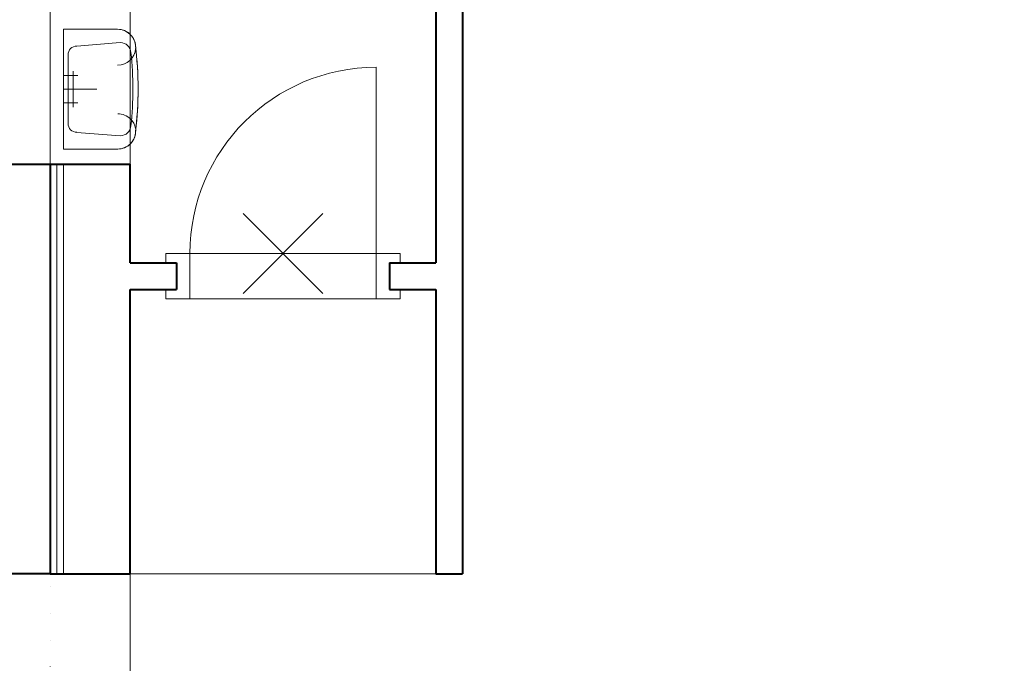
# Model space of a CAD drawing. Header units: metres. Extents: x -115250 to 1551995, y -140807 to 374743.
# Tile 82 of 205: x 109612 to 113313, y 75453 to 77873. Entities that reach past the tile are written whole.
import ezdxf

# ---------------------------------------------------------------- set-up
doc = ezdxf.new("R2010")
doc.units = ezdxf.units.M
doc.header["$LTSCALE"] = 100
doc.header["$PDMODE"] = 3
doc.header["$PDSIZE"] = 150
for name, pattern in [('0103aDVOJČERCHOVANÁ', [6.2, 3, -1, 0.1, -1, 0.1, -1]), ('DOT', [1, 0, -1, 0]), ('{ Wide Dash }', [12, 4, -2, 4, -2])]:
    doc.linetypes.add(name, pattern=pattern)
for name, color, linetype, lineweight in [('010-pomocna', 30, 'Continuous', 15), ('910-dvere', 7, 'Continuous', 15), ('910-tenka', 4, 'Continuous', 15), ('910-tlusta', 6, 'Continuous', 40), ('910-zarizovak', 8, 'Continuous', 15), ('bourani', 7, 'Continuous', 9)]:
    doc.layers.add(name, color=color, linetype=linetype, lineweight=lineweight)
doc.layers.add('910-srafa', color=8, linetype='Continuous', lineweight=9, transparency=0.5)

msp = doc.modelspace()

# ---------------------------------------------------------------- linework, layer by layer
at = {"layer": '010-pomocna', "color": 0, "linetype": '{ Wide Dash }', "flags": 128}
for points in [[(116926.7, 73944.3), (116926.7, 74409.3, 0.414216), (111276.5, 80059.5), (109626.7, 80059.5)], [(116826.7, 73944.3), (116826.7, 74409.3, 0.414216), (111276.5, 79959.5), (109626.7, 79959.5)]]:
    msp.add_lwpolyline(points, format="xyb", dxfattribs=at)
at = {"layer": '910-dvere', "color": 0, "linetype": 'Continuous'}
for p, q in [((109726.7, 77909.3), (109726.7, 77329.3)), ((110026.7, 77329.3), (110026.7, 77909.3)), ((110951.6, 76994), (110951.6, 77694)), ((109751.7, 75789.3), (109751.7, 77329.3)), ((109776.7, 75789.3), (109776.7, 77329.3)), ((110161.6, 76994), (110251.6, 76994)), ((110161.6, 76959), (110161.6, 76994)), ((110251.6, 76994), (110251.6, 76824)), ((110251.6, 76994), (110951.6, 76994)), ((110951.6, 76994), (110951.6, 76824)), ((110951.6, 76994), (111041.6, 76994)), ((111041.6, 76994), (111041.6, 76959)), ((110161.6, 76859), (110161.6, 76824)), ((111041.6, 76824), (111041.6, 76859)), ((110161.6, 76824), (110251.6, 76824)), ((110251.6, 76824), (110951.6, 76824)), ((110951.6, 76824), (111041.6, 76824)), ((110026.7, 74439.3), (110026.7, 75789.3))]:
    msp.add_line(p, q, dxfattribs=at)
msp.add_arc((110951.6, 76994), 700, 90, 180, dxfattribs=at)
msp.add_point((110601.6, 76994), dxfattribs=at)
at = {"layer": '910-srafa'}
msp.add_line((111176.5, 75789.3), (110026.7, 75789.3), dxfattribs=at)
at = {"layer": '910-tenka', "color": 0, "linetype": '0103aDVOJČERCHOVANÁ', "flags": 128}
msp.add_lwpolyline([(117006.2, 74490.3, 0.410375), (111284.8, 80139.5), (109626.7, 80139.5)], format="xyb", dxfattribs=at)
at = {"layer": '910-tlusta'}
for p, q in [((111176.5, 79659), (111176.5, 76959)), ((111276.5, 79659), (111276.5, 76859)), ((109326.7, 77329.3), (109726.7, 77329.3)), ((109726.7, 77329.3), (110026.7, 77329.3)), ((109726.7, 77329.3), (109726.7, 75789.3)), ((110026.7, 76959), (110026.7, 77329.3)), ((110026.7, 76959), (110201.6, 76959)), ((110201.6, 76959), (110201.6, 76859)), ((111001.6, 76959), (111176.5, 76959)), ((111001.6, 76959), (111001.6, 76859)), ((110026.7, 76859), (110201.6, 76859)), ((110026.7, 75789.3), (110026.7, 76859)), ((111001.6, 76859), (111176.5, 76859)), ((111176.5, 76859), (111176.5, 75789.3)), ((111276.5, 76859), (111276.5, 75789.3)), ((109726.7, 75789.3), (109326.7, 75789.3)), ((109726.7, 75789.3), (110026.7, 75789.3)), ((111176.5, 75789.3), (111276.5, 75789.3))]:
    msp.add_line(p, q, dxfattribs=at)
at = {"layer": '910-zarizovak'}
for p, q in [((109776.7, 77386.8), (109776.7, 77836.8)), ((109776.7, 77836.8), (109980, 77836.8)), ((109776.7, 77386.8), (109776.7, 77836.8)), ((109776.7, 77386.8), (109776.7, 77836.8)), ((109776.7, 77836.8), (109980, 77836.8)), ((109776.7, 77836.8), (109980, 77836.8)), ((109826.7, 77774.1), (109990, 77786.8)), ((109793.3, 77482.9), (109793.3, 77740.7)), ((109776.7, 77663), (109830.8, 77663)), ((109812.3, 77544.6), (109812.3, 77679)), ((109776.7, 77611.8), (109901.6, 77611.8)), ((109776.7, 77560.6), (109830.8, 77560.6)), ((109826.7, 77449.5), (109990, 77436.8)), ((109980.7, 77386.8), (109776.7, 77386.8)), ((109776.7, 77386.8), (109980.5, 77386.8)), ((109980.7, 77386.8), (109776.7, 77386.8)), ((109980.7, 77386.8), (109980.7, 77386.8))]:
    msp.add_line(p, q, dxfattribs=at)
for centre, radius, start, end in [((109980.7, 77770.1), 66.7, 0.0033, 90.6435), ((109980, 77769.3), 67.5, 3.9577, 90.0053), ((109826.7, 77740.7), 33.3, 90, 180), ((109990, 77746.8), 40, 4.3203, 90.0045), ((108627.5, 77612.4), 1429.1, 359.9671, 6.806), ((108672.8, 77613.3), 1383.9, 353.3679, 6.6676), ((108672.8, 77613.2), 1383.9, 0.0036, 6.6733), ((109980, 77769.4), 67.5, 269.9928, 356.0448), ((108679.8, 77610.8), 1357.2, 0.0448, 5.8813), ((108679.8, 77612.9), 1357.2, 354.1187, 359.9552), ((108627.6, 77612.4), 1429, 353.1938, 0.0327), ((108672.8, 77613.3), 1383.9, 353.3267, 359.9963), ((109980.8, 77453.1), 66.3, 44.8343, 90.0891), ((109826.7, 77482.9), 33.3, 180, 270), ((109990, 77476.8), 40, 269.9956, 355.6797), ((109981.3, 77453.3), 66.1, 8.8953, 45.2376), ((109980.7, 77453.5), 66.7, 269.7872, 359.9893), ((109981.3, 77453.3), 66.1, 314.7643, 351.1034), ((109980.8, 77453.1), 66.3, 269.9086, 315.1684)]:
    msp.add_arc(centre, radius, start, end, dxfattribs=at)
at = {"layer": 'bourani', "color": 0, "linetype": 'DOT'}
msp.add_line((109726.7, 74439.3), (109726.7, 75789.3), dxfattribs=at)

doc.saveas('drawing.dxf')
